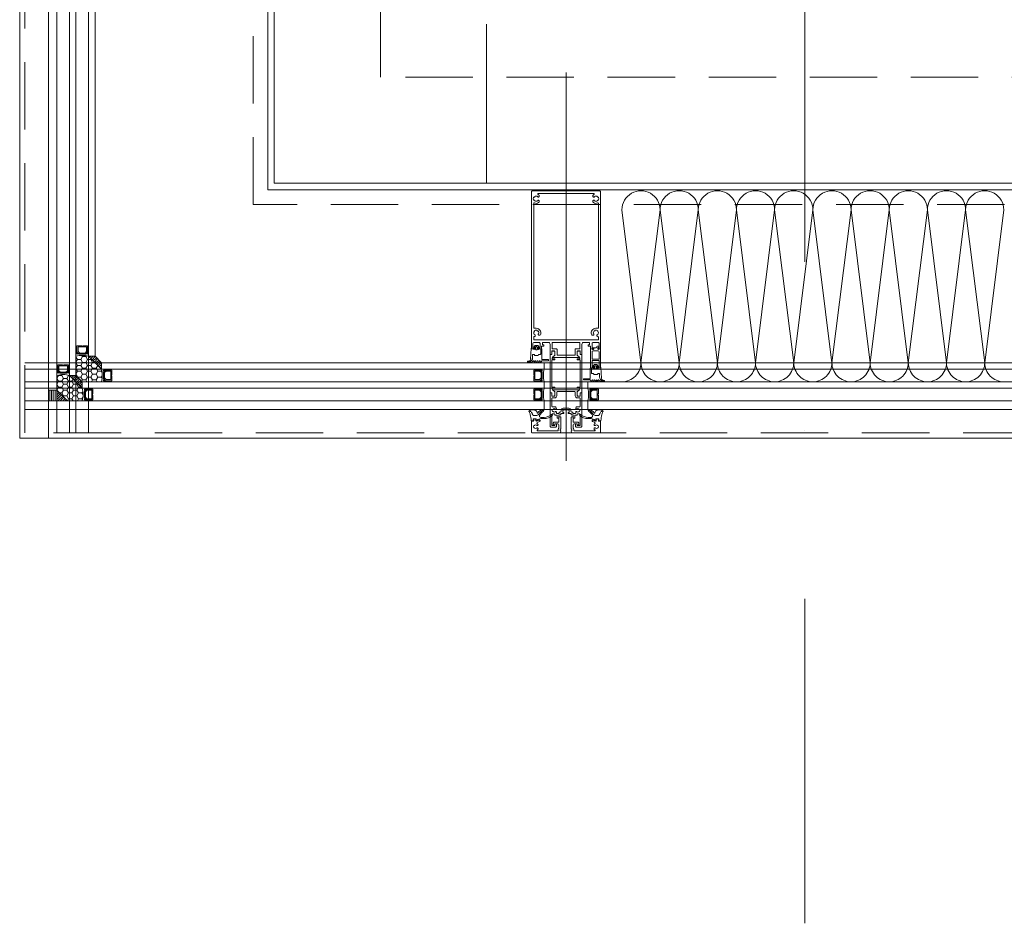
# Model space of a CAD drawing. Header units: millimetres. Extents: x 213386 to 506888, y 183055 to 450952.
# Tile 1 of 256: x 373037 to 373965, y 283835 to 284686. Entities that reach past the tile are written whole.
import ezdxf

# ---------------------------------------------------------------- set-up
doc = ezdxf.new("R2010")
doc.units = ezdxf.units.MM
for name, pattern in [('CK_Čerchovaná 50', [6, 3, -1.5, 0, -1.5]), ('ČERCHOVANÁ', [25.4, 12.7, -6.35, 0, -6.35]), ('ČÁRKOVANÁ', [19.05, 12.7, -6.35])]:
    doc.linetypes.add(name, pattern=pattern)
for name, color, linetype, lineweight in [('FASÁDA DETAILNÍ', 255, 'Continuous', 0), ('OSY', 255, 'Continuous', 0), ('TENKA', 255, 'Continuous', 0)]:
    doc.layers.add(name, color=color, linetype=linetype, lineweight=lineweight)
pattern_1 = [(225, (415453.0111, 232372.1125), (1.122532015, -1.122532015), [])]

# ---------------------------------------------------------------- blocks, each defined once
blk = doc.blocks.new('*U4002')
for points in [[(0, 0, 0.414243), (0.1, 0.1), (0, 0.9, -1.0001), (0.2, 0.9), (0.1, 0.1, 0.414228), (0.2, 0, 0.414228)], [(0.2, 0, 0.414243), (0.3, 0.1), (0.2, 0.9, -1.0001), (0.4, 0.9), (0.3, 0.1, 0.414228), (0.4, 0, 0.414228)], [(0.4, 0, 0.414243), (0.5, 0.1), (0.4, 0.9, -1.0001), (0.6, 0.9), (0.5, 0.1, 0.414228), (0.6, 0, 0.414228)], [(0.6, 0, 0.414243), (0.7, 0.1), (0.6, 0.9, -1.0001), (0.8, 0.9), (0.7, 0.1, 0.414228), (0.8, 0, 0.414228)], [(0.8, 0, 0.414243), (0.9, 0.1), (0.8, 0.9, -1.0001), (1, 0.9), (0.9, 0.1, 0.414228), (1, 0, 0.414228)], [(1, 0, 0.414243), (1.1, 0.1), (1, 0.9, -1.0001), (1.2, 0.9), (1.1, 0.1, 0.414228), (1.2, 0, 0.414228)], [(1.2, 0, 0.414243), (1.3, 0.1), (1.2, 0.9, -1.0001), (1.4, 0.9), (1.3, 0.1, 0.414228), (1.4, 0, 0.414228)], [(1.4, 0, 0.414243), (1.5, 0.1), (1.4, 0.9, -1.0001), (1.6, 0.9), (1.5, 0.1, 0.414228), (1.6, 0, 0.414228)], [(1.6, 0, 0.414243), (1.7, 0.1), (1.6, 0.9, -1.0001), (1.8, 0.9), (1.7, 0.1, 0.414228), (1.8, 0, 0.414228)], [(1.8, 0, 0.414243), (1.9, 0.1), (1.8001, 0.9, -1.0001), (2, 0.9), (1.9001, 0.1, 0.414228), (2, 0, 0.414228)]]:
    blk.add_lwpolyline(points, format="xyb")
blk = doc.blocks.new('nesystémový nástavec 18')
for p, q in [((-17.5, 9.3), (-15.36, 9.3)), ((-15.36, 9.3), (0, 9.3)), ((0, 9.3), (0, 7.8)), ((-18, 6.8), (-18, 8.8)), ((-18, 0.5), (-18, 1.8)), ((-17, 6.3), (-17.5, 6.3)), ((-17.5, 2.3), (-17, 2.3)), ((-1.8, 0), (-17.5, 0)), ((-11, 8), (-17, 8)), ((-17, 8), (-17, 6.3)), ((-17, 2.3), (-17, 1.3)), ((-17, 1.3), (-11, 1.3)), ((-11, 1.3), (-11, 8)), ((-2.8, 8), (-9.7, 8)), ((-9.7, 1.3), (-9.7, 8)), ((-9.7, 1.3), (-2.8, 1.3)), ((-1.8, 2.3), (-1.8, 7)), ((0, 0), (-1.8, 0)), ((-0.5, 7.3), (-0.5, 6.8)), ((-0.4, 2.23), (-0.5, 2.04)), ((-0.5, 2.04), (-0.5, 2)), ((0, 6.3), (0.55, 6.3)), ((1.2, 2.44), (0, 2.44)), ((0, 1.5), (0, 0)), ((0.55, 6.3), (0.95, 5.9)), ((0.95, 5.9), (0.95, 4.8)), ((0.95, 4.8), (0.95, 4.14)), ((0.95, 4.14), (1.2, 4.14)), ((1.2, 1.85), (1.2, 2.44)), ((1.4, 3.94), (1.4, 3.84)), ((1.6, 3.64), (1.6, 3.64)), ((1.8, 1.37), (1.7, 1.35)), ((2.25, 1.63), (1.8, 1.37)), ((2.4, 2.84), (2.4, 1.89))]:
    blk.add_line(p, q)
for centre, radius, start, end in [((-17.5, 8.8), 0.5, 90, 180), ((-15.36, 9.8), 0.5, 270, 270.08399), ((-17.5, 6.8), 0.5, 180.0012, 269.9988), ((-17.5, 1.8), 0.5, 89.99896, 180.00017), ((-17.5, 0.5), 0.5, 180, 270.00001), ((-2.8, 7), 1, 0, 90), ((-2.8, 2.3), 1, 270, 0), ((0, 7.3), 0.5, 89.99553, 180.00709), ((0, 6.8), 0.5, 179.9949, 270.00597), ((0, 2), 0.5, 179.97164, 270.03273), ((0, 1.94), 0.5, 89.99745, 144.0007), ((0.75, 4.8), 0.2, 359.96561, 0.03439), ((1.2, 3.94), 0.2, 359.97072, 90.02491), ((1.7, 1.85), 0.5, 179.99915, 269.99998), ((1.6, 3.84), 0.2, 179.97371, 270.03503), ((1.6, 2.84), 0.8, 0.00648, 89.99188), ((2.1, 1.89), 0.3, 299.98153, 0.0183)]:
    blk.add_arc(centre, radius, start, end)
blk = doc.blocks.new('433270')
blk.add_lwpolyline([(1, 0, 0.414364), (0, -1), (0, -1.4, 0.255924), (0.23, -1.83, -0.547723), (0.23, -3.17, 0.255924), (0, -3.6), (0, -14.6, 0.414214), (0.3, -14.9), (1.2, -14.9, 0.414214), (1.7, -14.4), (1.7, -10.3, -0.414214), (2, -10), (6, -10, 0.414248), (7, -9), (7, -7.7, 0.414179), (6.5, -7.2), (5.7, -7.2, 0.414232), (5.4, -7.5), (5.4, -8.2, -0.414198), (5.1, -8.5), (2.8, -8.5, -0.414204), (1.8, -7.5), (1.8, -4.49, -0.147432), (1.97, -3.94, 0.147461), (2.4, -2.5), (2.4, -2.3, -0.414214), (2.9, -1.8), (21.87, -1.8, -0.668178), (22.22, -2.65), (22.16, -2.72, 1), (21.59, -3.29), (21.52, -3.35, 0.198912), (21.38, -3.71), (21.38, -4.05, 0.414214), (22.08, -4.75), (22.38, -4.75, 0.576988), (22.64, -4.3, -0.311246), (24.56, -4.3, 0.576988), (24.82, -4.75), (25.3, -4.75, -0.260065), (25.3, -6.65), (24.82, -6.65, 0.576988), (24.56, -7.1, -0.311246), (22.64, -7.1, 0.576988), (22.38, -6.65), (22.08, -6.65, 0.414214), (21.38, -7.35), (21.38, -7.61, 0.267949), (21.63, -8.04), (21.89, -8.2, -0.637047), (21.73, -10), (19.83, -10.7, 0.315299), (19.5, -11.17), (19.5, -11.49, 0.520567), (20.17, -11.96), (22.83, -10.99, -0.520567), (23.5, -11.46), (23.5, -12.5, 0.414062), (24, -13), (25, -13, 0.414186), (25.5, -12.5), (25.5, -11.5, -0.414182), (26, -11), (27, -11, 0.414214), (27.5, -10.5), (27.5, -0.5, 0.414214), (27, 0), (1, 0)], format="xyb", close=True)
blk = doc.blocks.new('284325')
for points in [[(0.84, -5.23, -0.560316), (0.94, -4.73), (1.94, -4.36, 0.3153), (2.14, -4.08), (2.14, -1.89, 0.451558), (1.8, -1.59), (0.9, -1.7, -0.399586), (0.57, -1.46), (0.3, -0.07, -0.415977), (0.53, 0.29, 0.024107), (6.15, 1.24, 0.076636), (8.99, 2.34, -0.577615), (10.79, 1.3), (10.02, 1.37, 0.283171), (9.08, 0.9, -0.168429), (7.07, -0.74), (5.9, -1.16, 0.315302), (5.24, -2.1), (5.24, -4.21, 0.269719), (6.76, -6.82, -0.194797), (10.18, -11.53, -0.342663), (9.17, -11.17, 0.119207), (5.43, -7.59, 0.578571), (3.63, -8.62), (3.63, -11.77, 0.176415), (6.16, -18.72, -1), (5.24, -19.49, -0.176415), (2.43, -11.77), (2.43, -8.89, 0.208286), (0.84, -5.23)], [(8.95, -6.65), (10.32, -8.78, -0.134555), (10.79, -10.63, -0.339795), (10.19, -11.53, 0.194788), (6.76, -6.81, -0.269736), (5.25, -4.21), (5.25, -2.1, -0.315302), (5.9, -1.17), (7.07, -0.74, 0.168429), (9.09, 0.89, -0.283167), (10.01, 1.36), (10.79, 1.29), (10.79, -0.74, -0.070852), (10.71, -1.3), (9.95, -3.93, -0.241839), (9.08, -4.83), (7.93, -5.22, 0.836024), (8.08, -6.19), (8.11, -6.19, -0.255349), (8.95, -6.65)]]:
    blk.add_lwpolyline(points, format="xyb", close=True)
blk = doc.blocks.new('284336')
for points in [[(-0.7, -9.6), (-10, -9.6, 0.414511), (-10.51, -10.11), (-10.51, -15.51, -1), (-11.69, -15.51), (-11.69, -9.6), (-12.69, -8.95, -0.668884), (-12.6, -8.23), (-11.99, -8.01, 0.766384), (-11.99, -7.21), (-12.6, -6.99, -0.76831), (-12.6, -6.23), (-11.99, -6.01, 0.766384), (-11.99, -5.21), (-12.6, -4.99, -0.76831), (-12.6, -4.23), (-11.99, -4.01, 0.766384), (-11.99, -3.21), (-12.6, -2.99, -0.877523), (-12.5, -2.22), (-12.1, -2.22, 0.698129), (-11.83, -1.5, -0.220231), (-12.89, 0.78), (-12.89, 3.45, -0.157143), (-12.82, 3.68), (-12.69, 3.42, -0.067482), (-12.48, 2.53, 0.393136), (-8.66, -1.02), (-6.1, -1.02, -0.414214), (-5.61, -1.51), (-5.61, -2.22, -0.267949), (-5.85, -2.65), (-6.35, -2.93, 0.267949), (-6.61, -3.38), (-6.61, -5.84, 0.267949), (-6.35, -6.29), (-5.85, -6.57, -0.267949), (-5.61, -7), (-5.61, -8.11, 0.414215), (-5.1, -8.62), (-0.41, -8.62), (-0.41, -9.31, -0.414212), (-0.7, -9.6)], [(-0.41, 0), (-0.41, -2, 0.990243), (-0.4, -3.02), (0.9, -3.02, 0.414214), (1.21, -2.71), (1.21, -2.61, -0.668123), (1.71, -2.4), (2.75, -3.45, -0.199004), (2.89, -3.79), (2.89, -5.43, -0.199038), (2.75, -5.77), (1.71, -6.82, -0.668191), (1.21, -6.61), (1.21, -6.51, 0.414214), (0.9, -6.2), (-0.4, -6.2, 0.990269), (-0.41, -7.22), (-0.41, -8.6), (-5.1, -8.6, -0.414215), (-5.59, -8.11), (-5.59, -7, 0.267949), (-5.84, -6.56), (-6.34, -6.27, -0.267949), (-6.59, -5.84), (-6.59, -3.38, -0.267949), (-6.34, -2.95), (-5.84, -2.66, 0.267949), (-5.59, -2.22), (-5.59, -1.51, 0.414214), (-6.1, -1), (-8.66, -1, -0.393156), (-12.46, 2.53, 0.067572), (-12.67, 3.43), (-12.8, 3.7, -0.637545), (-12.12, 3.53), (-11.92, 2.53, 0.344315), (-10.06, 0.91), (0, 0.38, -0.406913), (0.39, 0), (-0.41, 0)], [(1.7, -4.31, 0.414235), (1.2, -3.81), (-0.7, -3.81, 0.414214), (-1.2, -4.31), (-1.2, -4.91, 0.414214), (-0.7, -5.41), (1.2, -5.41, 0.414235), (1.7, -4.91), (1.7, -4.31)]]:
    blk.add_lwpolyline(points, format="xyb", close=True)

msp = doc.modelspace()

# ---------------------------------------------------------------- hatches: boundary and pattern name
at = {"layer": 'FASÁDA DETAILNÍ'}
h = msp.add_hatch(dxfattribs=at)
h.set_pattern_fill('HONEY', color=256, angle=180)
h.set_pattern_definition([(180, (415471.0118, 232354.1125), (-4.7625, -2.74963), [3.175, -6.35]), (300, (415471.0118, 232354.1125), (4.76249943, -2.74963099), [3.175, -6.35]), (240, (415471.0118, 232354.1125), (-5.7e-07, -5.49926099), [-6.35, 3.175])])
edge = h.paths.add_edge_path()
edge.add_line((373095.64, 284345.15), (373089.64, 284351.15))
edge.add_line((373089.64, 284351.15), (373089.64, 284351.15))
edge.add_line((373089.64, 284351.15), (373089.64, 284369.15))
edge.add_arc((373095.64, 284347.26), 22.7, 74.67272, 105.32718, ccw=False)
edge.add_line((373101.64, 284369.15), (373113.64, 284357.15))
edge.add_arc((373091.75, 284351.15), 22.7, -15.32722, 15.32722, ccw=False)
edge.add_line((373113.64, 284345.15), (373095.64, 284345.15))
h = msp.add_hatch(dxfattribs=at)
h.set_pattern_fill('ANSI31', color=256, scale=0.5, angle=180)
h.set_pattern_definition([(225, (415471.0118, 232354.1125), (1.122532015, -1.122532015), [])])
h.paths.add_polyline_path([(373101.64, 284369.15), (373107.64, 284369.15), (373113.64, 284363.15), (373113.64, 284357.15)])
h = msp.add_hatch(dxfattribs=at)
h.set_pattern_fill('HONEY', color=256, angle=180)
h.set_pattern_definition([(180, (415453.011, 232372.1125), (-4.7625, -2.74963), [3.175, -6.35]), (300, (415453.011, 232372.1125), (4.76249943, -2.74963099), [3.175, -6.35]), (240, (415453.011, 232372.1125), (-5.7e-07, -5.49926099), [-6.35, 3.175])])
edge = h.paths.add_edge_path()
edge.add_line((373081.64, 284327.15), (373071.64, 284337.15))
edge.add_line((373071.64, 284337.15), (373071.64, 284337.15))
edge.add_line((373071.64, 284337.15), (373071.64, 284351.15))
edge.add_arc((373077.64, 284329.26), 22.7, 74.67272, 105.32718, ccw=False)
edge.add_line((373083.64, 284351.15), (373095.64, 284339.15))
edge.add_arc((373073.75, 284333.15), 22.7, -15.32722, 15.32722, ccw=False)
edge.add_line((373095.64, 284327.15), (373081.64, 284327.15))
h = msp.add_hatch(dxfattribs=at)
h.set_pattern_fill('ANSI31', color=256, scale=0.5, angle=180)
h.set_pattern_definition(pattern_1)
h.paths.add_polyline_path([(373083.64, 284351.15), (373089.64, 284351.15), (373095.64, 284345.15), (373095.64, 284339.15)])
h = msp.add_hatch(dxfattribs=at)
h.set_pattern_fill('ANSI31', color=256, scale=0.5, angle=225)
h.set_pattern_definition([(270, (415453.0111, 232372.1125), (1.5875, -5e-16), [])])
h.paths.add_polyline_path([(373063.64, 284337.15), (373071.64, 284337.15), (373071.64, 284327.15), (373063.64, 284327.15)])
h = msp.add_hatch(dxfattribs=at)
h.set_pattern_fill('ANSI31', color=256, scale=0.5, angle=180)
h.set_pattern_definition(pattern_1)
h.paths.add_polyline_path([(373071.64, 284337.15), (373071.64, 284337.15), (373081.64, 284327.15), (373071.64, 284327.15)])

# ---------------------------------------------------------------- linework, layer by layer
for p, q in [((373063.64, 284292.15), (373063.64, 307967.15)), ((373071.64, 287250.37), (373071.64, 284297.15)), ((373083.64, 284297.15), (373083.64, 287250.37)), ((373089.64, 287250.37), (373089.64, 284297.15)), ((373101.64, 284297.15), (373101.64, 287250.37)), ((373063.64, 286286.65), (373063.64, 284327.15)), ((373071.64, 284327.15), (373071.64, 286286.65)), ((373083.64, 286286.65), (373083.64, 284351.15)), ((373089.64, 284351.15), (373089.64, 286286.65)), ((373101.64, 286286.65), (373101.64, 284369.15)), ((373107.64, 284369.15), (373107.64, 286286.65)), ((373551.64, 284636.42), (373551.64, 284270.59)), ((373107.64, 284369.15), (373101.64, 284369.15)), ((373113.64, 284357.15), (373101.64, 284369.15)), ((373113.64, 284363.15), (373107.64, 284369.15)), ((387044.81, 284363.15), (373041.64, 284363.15)), ((393344.81, 284363.15), (373041.64, 284363.15)), ((373113.64, 284363.15), (373531.14, 284363.15)), ((373113.64, 284363.15), (373113.64, 284357.15)), ((373531.14, 284357.15), (373531.14, 284363.15)), ((373041.64, 284357.15), (387044.81, 284357.15)), ((373041.64, 284357.15), (393344.81, 284357.15)), ((373071.64, 284351.15), (373071.64, 284327.15)), ((373089.64, 284351.15), (373083.64, 284351.15)), ((373095.64, 284339.15), (373083.64, 284351.15)), ((373095.64, 284345.15), (373089.64, 284351.15)), ((373531.14, 284357.15), (373113.64, 284357.15)), ((387044.81, 284345.15), (373041.64, 284345.15)), ((393344.81, 284345.15), (373041.64, 284345.15)), ((373531.14, 284345.15), (373095.64, 284345.15)), ((373095.64, 284345.15), (373095.64, 284339.15)), ((373531.14, 284339.15), (373531.14, 284345.15)), ((373981.14, 284345.15), (373572.14, 284345.15)), ((373572.14, 284345.15), (373572.14, 284339.15)), ((373041.64, 284339.15), (387044.81, 284339.15)), ((373041.64, 284339.15), (393344.81, 284339.15)), ((373071.64, 284337.15), (373063.64, 284337.15)), ((373063.64, 284327.15), (373063.64, 284337.15)), ((373081.64, 284327.15), (373071.64, 284337.15)), ((373095.64, 284339.15), (373531.14, 284339.15)), ((373572.14, 284339.15), (373981.14, 284339.15)), ((387044.81, 284327.15), (373041.64, 284327.15)), ((393344.81, 284327.15), (373041.64, 284327.15)), ((373531.14, 284327.15), (373063.64, 284327.15)), ((373063.64, 284327.15), (373063.64, 284319.15)), ((373531.14, 284319.15), (373531.14, 284327.15)), ((373981.14, 284327.15), (373572.14, 284327.15)), ((373572.14, 284327.15), (373572.14, 284319.15)), ((373041.64, 284319.15), (399616.64, 284319.15)), ((373063.64, 284319.15), (373531.14, 284319.15)), ((373572.14, 284319.15), (373981.14, 284319.15))]:
    msp.add_line(p, q, dxfattribs=at)
for points in [[(399616.64, 284292.15), (373036.64, 284292.15), (373036.64, 307972.15), (399616.64, 307972.15)], [(399376.64, 284532.15), (373276.64, 284532.15), (373276.64, 307732.15), (399376.64, 307732.15)], [(373100.64, 284379.15), (373100.64, 284373.15), (373098.64, 284371.15), (373092.64, 284371.15), (373090.64, 284373.15), (373090.64, 284379.15), (373095.14, 284379.15), (373095.14, 284378.65), (373096.14, 284378.65), (373096.14, 284379.15)], [(373091.64, 284378.15), (373099.64, 284378.15), (373099.64, 284373.57), (373098.22, 284372.15), (373093.19, 284372.15), (373091.64, 284373.57)], [(373082.64, 284361.15), (373082.64, 284355.15), (373080.64, 284353.15), (373074.64, 284353.15), (373072.64, 284355.15), (373072.64, 284361.15), (373077.14, 284361.15), (373077.14, 284360.65), (373078.14, 284360.65), (373078.14, 284361.15)], [(373073.64, 284360.15), (373081.64, 284360.15), (373081.64, 284355.57), (373080.22, 284354.15), (373075.19, 284354.15), (373073.64, 284355.57)], [(373123.64, 284356.15), (373117.64, 284356.15), (373115.64, 284354.15), (373115.64, 284348.15), (373117.64, 284346.15), (373123.64, 284346.15), (373123.64, 284350.65), (373123.14, 284350.65), (373123.14, 284351.65), (373123.64, 284351.65)], [(373122.64, 284347.15), (373122.64, 284355.15), (373118.05, 284355.15), (373116.64, 284353.74), (373116.64, 284348.71), (373118.05, 284347.15)], [(373521.14, 284356.15), (373527.14, 284356.15), (373529.14, 284354.15), (373529.14, 284348.15), (373527.14, 284346.15), (373521.14, 284346.15), (373521.14, 284350.65), (373521.64, 284350.65), (373521.64, 284351.65), (373521.14, 284351.65)], [(373522.14, 284347.15), (373522.14, 284355.15), (373526.72, 284355.15), (373528.14, 284353.74), (373528.14, 284348.71), (373526.72, 284347.15)], [(373105.64, 284338.15), (373099.64, 284338.15), (373097.64, 284336.15), (373097.64, 284330.15), (373099.64, 284328.15), (373105.64, 284328.15), (373105.64, 284332.65), (373105.14, 284332.65), (373105.14, 284333.65), (373105.64, 284333.65)], [(373104.64, 284329.15), (373104.64, 284337.15), (373100.05, 284337.15), (373098.64, 284335.74), (373098.64, 284330.71), (373100.05, 284329.15)], [(373521.14, 284338.15), (373527.14, 284338.15), (373529.14, 284336.15), (373529.14, 284330.15), (373527.14, 284328.15), (373521.14, 284328.15), (373521.14, 284332.65), (373521.64, 284332.65), (373521.64, 284333.65), (373521.14, 284333.65)], [(373522.14, 284329.15), (373522.14, 284337.15), (373526.72, 284337.15), (373528.14, 284335.74), (373528.14, 284330.71), (373526.72, 284329.15)], [(373582.14, 284338.15), (373576.14, 284338.15), (373574.14, 284336.15), (373574.14, 284330.15), (373576.14, 284328.15), (373582.14, 284328.15), (373582.14, 284332.65), (373581.64, 284332.65), (373581.64, 284333.65), (373582.14, 284333.65)], [(373581.14, 284329.15), (373581.14, 284337.15), (373576.55, 284337.15), (373575.14, 284335.74), (373575.14, 284330.71), (373576.55, 284329.15)]]:
    msp.add_lwpolyline(points, close=True, dxfattribs=at)
at = {"layer": 'FASÁDA DETAILNÍ', "linetype": 'ČÁRKOVANÁ', "ltscale": 5}
msp.add_lwpolyline([(399611.64, 284297.15), (373041.64, 284297.15), (373041.64, 307967.15), (399611.64, 307967.15)], close=True, dxfattribs=at)
at = {"layer": 'FASÁDA DETAILNÍ', "color": 7, "linetype": 'ČÁRKOVANÁ', "ltscale": 5}
for points in [[(399396.64, 284512.15), (373256.64, 284512.15), (373256.64, 307752.15), (399396.64, 307752.15)], [(399276.64, 284632.15), (373376.64, 284632.15), (373376.64, 307632.15), (399276.64, 307632.15)]]:
    msp.add_lwpolyline(points, close=True, dxfattribs=at)
at = {"layer": 'FASÁDA DETAILNÍ'}
msp.add_lwpolyline([(374090.14, 284526.15), (373270.64, 284526.15), (373270.64, 286275.65)], dxfattribs=at)
for points in [[(373584.14, 284524.15), (373584.14, 284376.65, -0.414214), (373583.64, 284376.15), (373582.34, 284376.15, -0.41422), (373581.84, 284376.65), (373581.84, 284377.15), (373582.84, 284377.15), (373582.84, 284381.15, 0.414214), (373581.84, 284382.15), (373578.79, 284382.15), (373577.14, 284382.15, 0.414214), (373576.14, 284381.15), (373576.14, 284377.65, 0.414214), (373576.64, 284377.15), (373577.84, 284377.15), (373577.84, 284376.65, -0.414201), (373577.34, 284376.15), (373575.34, 284376.15, -0.414214), (373574.84, 284376.65), (373574.84, 284378.25, 0.414214), (373574.34, 284378.75), (373572.54, 284378.75), (373572.54, 284380.05), (373573.74, 284380.05), (373573.74, 284381.65, 0.414214), (373573.24, 284382.15), (373568.14, 284382.15, 0.414214), (373566.64, 284380.65), (373566.64, 284374.16, 0.338179), (373566.44, 284373.88), (373566.44, 284373.43, 0.338181), (373566.64, 284373.15), (373566.64, 284371.27, -0.414214), (373566.34, 284370.97), (373565.36, 284370.97, -0.414214), (373565.06, 284371.27), (373565.06, 284373.95, 0.414214), (373564.86, 284374.15), (373562.64, 284374.15, 0.414214), (373562.14, 284373.65), (373562.14, 284369.8), (373563.99, 284368.73, -0.267949), (373564.14, 284368.47), (373564.14, 284368.45, -0.414214), (373563.84, 284368.15), (373539.44, 284368.15, -0.414214), (373539.14, 284368.45), (373539.14, 284368.47, -0.267949), (373539.29, 284368.73), (373541.14, 284369.8), (373541.14, 284373.65, 0.414214), (373540.64, 284374.15), (373538.42, 284374.15, 0.414214), (373538.22, 284373.95), (373538.22, 284371.27, -0.414214), (373537.92, 284370.97), (373536.94, 284370.97, -0.414214), (373536.64, 284371.27), (373536.64, 284373.15, 0.338181), (373536.84, 284373.43), (373536.84, 284373.88, 0.338179), (373536.64, 284374.16), (373536.64, 284380.65, 0.414214), (373535.14, 284382.15), (373530.04, 284382.15, 0.414214), (373529.54, 284381.65), (373529.54, 284380.05), (373530.74, 284380.05), (373530.74, 284378.75), (373528.94, 284378.75, 0.414214), (373528.44, 284378.25), (373528.44, 284376.65, -0.414214), (373527.94, 284376.15), (373525.94, 284376.15, -0.414201), (373525.44, 284376.65), (373525.44, 284377.15), (373526.64, 284377.15, 0.414214), (373527.14, 284377.65), (373527.14, 284381.15, 0.414224), (373526.14, 284382.15), (373521.44, 284382.15, 0.414203), (373520.44, 284381.15), (373520.44, 284377.15), (373521.44, 284377.15), (373521.44, 284376.65, -0.41422), (373520.94, 284376.15), (373519.64, 284376.15, -0.414214), (373519.14, 284376.65), (373519.14, 284524.15, -0.414214), (373520.14, 284525.15), (373583.14, 284525.15, -0.414214), (373584.14, 284524.15)], [(373577.43, 284513.93, -0.258777), (373576.96, 284514.78), (373576.96, 284515.26, -0.414214), (373577.96, 284516.26), (373578.06, 284516.26, -0.64518), (373578.29, 284515.77, 0.341732), (373581.23, 284515.77, -0.64518), (373581.45, 284516.26), (373581.82, 284516.26, 0.298217), (373582.28, 284516.56, 0.208712), (373582.28, 284518.76, 0.298217), (373581.82, 284519.06), (373581.45, 284519.06, -0.64518), (373581.23, 284519.56, 0.341732), (373578.29, 284519.56, -0.64518), (373578.06, 284519.06), (373577.96, 284519.06, -0.414214), (373576.96, 284520.06), (373576.96, 284520.55, -0.258777), (373577.43, 284521.4, -0.037775), (373578.01, 284521.7, 0.814764), (373577.82, 284522.66), (373525.46, 284522.66, 0.814764), (373525.26, 284521.7, -0.037775), (373525.85, 284521.4, -0.258777), (373526.32, 284520.55), (373526.32, 284520.06, -0.414214), (373525.32, 284519.06), (373525.21, 284519.06, -0.64518), (373524.99, 284519.56, 0.341732), (373522.05, 284519.56, -0.64518), (373521.83, 284519.06), (373521.46, 284519.06, 0.298217), (373521, 284518.76, 0.208712), (373521, 284516.56, 0.298217), (373521.46, 284516.26), (373521.83, 284516.26, -0.64518), (373522.05, 284515.77, 0.341732), (373524.99, 284515.77, -0.64518), (373525.21, 284516.26), (373525.32, 284516.26, -0.414214), (373526.32, 284515.26), (373526.32, 284514.78, -0.258777), (373525.85, 284513.93, -0.242628), (373521.83, 284513.6, 0.534995), (373521.14, 284513.14), (373521.14, 284396.06, 0.414214), (373521.64, 284395.56), (373523.56, 284395.56, -0.503854), (373527.76, 284389.87, -0.258777), (373527.07, 284389.2), (373526.6, 284389.07, -0.414214), (373525.37, 284389.78), (373525.35, 284389.88, -0.64518), (373525.77, 284390.23, 0.341732), (373525.01, 284393.07, -0.64518), (373524.47, 284393.15), (373524.37, 284393.51, 0.298217), (373523.97, 284393.87, 0.208712), (373521.84, 284393.3, 0.298217), (373521.67, 284392.78), (373521.77, 284392.43, -0.64518), (373521.34, 284392.08, 0.341732), (373522.1, 284389.25, -0.64518), (373522.64, 284389.16), (373522.67, 284389.05, -0.472379), (373521.77, 284387.8), (373521.64, 284387.8, 0.414214), (373521.14, 284387.31), (373521.14, 284385.15, 0.414214), (373521.64, 284384.65), (373581.64, 284384.65, 0.414214), (373582.14, 284385.15), (373582.14, 284387.31, 0.38517), (373581.7, 284387.8), (373581.63, 284387.8, -0.503642), (373580.64, 284389.05), (373580.67, 284389.16, -0.64518), (373581.21, 284389.25, 0.341732), (373581.97, 284392.08, -0.64518), (373581.55, 284392.43), (373581.64, 284392.78, 0.298217), (373581.47, 284393.3, 0.208712), (373579.35, 284393.87, 0.298217), (373578.94, 284393.51), (373578.84, 284393.15, -0.64518), (373578.3, 284393.07, 0.341732), (373577.54, 284390.23, -0.64518), (373577.97, 284389.88), (373577.94, 284389.78, -0.414214), (373576.71, 284389.07), (373576.25, 284389.2, -0.258874), (373575.55, 284389.87, -0.503608), (373579.75, 284395.55), (373581.64, 284395.55, 0.41409), (373582.14, 284396.05), (373582.14, 284513.14, 0.534977), (373581.45, 284513.6, -0.242613), (373577.43, 284513.93)], [(373560.14, 284375.65, -0.414214), (373560.64, 284376.15), (373564.14, 284376.15, 0.414214), (373564.64, 284376.65), (373564.64, 284381.65, 0.414214), (373564.14, 284382.15), (373539.14, 284382.15, 0.414214), (373538.64, 284381.65), (373538.64, 284376.65, 0.414214), (373539.14, 284376.15), (373542.64, 284376.15, -0.414214), (373543.14, 284375.65), (373543.14, 284370.61, 0.414214), (373543.64, 284370.11), (373559.64, 284370.11, 0.414214), (373560.14, 284370.61), (373560.14, 284375.65)], [(373540.76, 284365.83), (373538.56, 284365.83, 0.414213), (373538.26, 284365.53), (373538.26, 284340.33, 0.414213), (373538.56, 284340.03), (373540.76, 284340.03, -1), (373540.76, 284339.23), (373538.95, 284339.23, 0.414214), (373538.65, 284338.93), (373538.65, 284338.03, 0.26795), (373539.15, 284337.17), (373540.11, 284336.61, -0.267949), (373541.11, 284334.88), (373541.11, 284332.48, -0.414214), (373540.31, 284331.68), (373538.74, 284331.68, -0.414214), (373538.27, 284332.15), (373538.27, 284334.55, 0.414214), (373537.94, 284334.88), (373536.96, 284334.88, -0.414214), (373536.66, 284335.18), (373536.66, 284370.64, -0.414214), (373536.96, 284370.94), (373537.94, 284370.94, 0.414214), (373538.27, 284371.27), (373538.27, 284373.67, -0.414214), (373538.74, 284374.14), (373540.31, 284374.14, -0.414214), (373541.11, 284373.34), (373541.11, 284370.95, -0.267949), (373540.11, 284369.21), (373539.15, 284368.66, 0.274486), (373538.65, 284367.82), (373538.65, 284366.93, 0.414214), (373538.95, 284366.63), (373540.76, 284366.63, -1), (373540.76, 284365.83)], [(373565.02, 284365.53), (373565.02, 284340.33, -0.414213), (373564.72, 284340.03), (373562.52, 284340.03, 1), (373562.52, 284339.23), (373564.33, 284339.23, -0.414214), (373564.63, 284338.93), (373564.63, 284338.03, -0.26795), (373564.13, 284337.17), (373563.17, 284336.61, 0.267949), (373562.17, 284334.88), (373562.17, 284332.48, 0.414214), (373562.97, 284331.68), (373564.54, 284331.68, 0.414214), (373565.01, 284332.15), (373565.01, 284334.55, -0.414214), (373565.34, 284334.88), (373566.32, 284334.88, 0.414214), (373566.62, 284335.18), (373566.62, 284370.64, 0.414214), (373566.32, 284370.94), (373565.34, 284370.94, -0.414214), (373565.01, 284371.27), (373565.01, 284373.67, 0.414214), (373564.54, 284374.14), (373562.97, 284374.14, 0.414214), (373562.17, 284373.34), (373562.17, 284370.95, 0.267949), (373563.17, 284369.21), (373564.13, 284368.66, -0.274486), (373564.63, 284367.82), (373564.63, 284366.93, -0.414214), (373564.33, 284366.63), (373562.52, 284366.63, 1), (373562.52, 284365.83), (373564.72, 284365.83, -0.414213), (373565.02, 284365.53)], [(373566.64, 284303.35, -0.414214), (373565.64, 284302.35), (373561.54, 284302.35, -0.414214), (373560.54, 284303.35), (373560.54, 284305.15, -0.414214), (373561.04, 284305.65), (373561.54, 284305.65, -0.414214), (373562.04, 284305.15), (373562.04, 284304.35, 0.414219), (373562.54, 284303.85), (373564.44, 284303.85, 0.414206), (373564.94, 284304.35), (373564.94, 284314.35, 0.414214), (373564.44, 284314.85), (373562.74, 284314.85, 0.414214), (373562.24, 284314.35), (373562.24, 284314.15, -0.414214), (373561.74, 284313.65), (373560.44, 284313.65, 0.414214), (373559.94, 284313.15), (373559.94, 284311.25, -0.414214), (373559.44, 284310.75), (373558.44, 284310.75), (373558.44, 284313.75, 0.414214), (373558.14, 284314.05), (373556.94, 284314.05, -0.413971), (373556.64, 284314.35), (373556.64, 284314.65, 0.414214), (373556.14, 284315.15), (373554.14, 284315.15, -0.414214), (373553.64, 284315.65), (373553.64, 284316.15), (373554.64, 284316.15), (373554.64, 284317.65, 0.414277), (373553.64, 284318.65), (373549.64, 284318.65, 0.414277), (373548.64, 284317.65), (373548.64, 284316.15), (373549.64, 284316.15), (373549.64, 284315.65, -0.414214), (373549.14, 284315.15), (373547.14, 284315.15, 0.414214), (373546.64, 284314.65), (373546.64, 284314.35, -0.413971), (373546.34, 284314.05), (373545.14, 284314.05, 0.414214), (373544.84, 284313.75), (373544.84, 284310.75), (373543.84, 284310.75, -0.414214), (373543.34, 284311.25), (373543.34, 284313.15, 0.414214), (373542.84, 284313.65), (373541.54, 284313.65, -0.414214), (373541.04, 284314.15), (373541.04, 284314.35, 0.414214), (373540.54, 284314.85), (373538.84, 284314.85, 0.414214), (373538.34, 284314.35), (373538.34, 284304.35, 0.414206), (373538.84, 284303.85), (373540.74, 284303.85, 0.414219), (373541.24, 284304.35), (373541.24, 284305.15, -0.414214), (373541.74, 284305.65), (373542.24, 284305.65, -0.414214), (373542.74, 284305.15), (373542.74, 284303.35, -0.414214), (373541.74, 284302.35), (373537.64, 284302.35, -0.414214), (373536.64, 284303.35), (373536.64, 284331.65, 0.338212), (373536.84, 284331.93), (373536.84, 284332.38, 0.338181), (373536.64, 284332.65), (373536.64, 284334.53, -0.414214), (373536.94, 284334.83), (373537.92, 284334.83, -0.414214), (373538.22, 284334.53), (373538.22, 284331.85, 0.414214), (373538.42, 284331.65), (373540.64, 284331.65, 0.414214), (373541.14, 284332.15), (373541.14, 284336.05), (373539.28, 284337.13, -0.767327), (373539.42, 284337.65), (373563.86, 284337.65, -0.767327), (373564, 284337.13), (373562.14, 284336.05), (373562.14, 284332.15, 0.414214), (373562.64, 284331.65), (373564.86, 284331.65, 0.414214), (373565.06, 284331.85), (373565.06, 284334.53, -0.414214), (373565.36, 284334.83), (373566.34, 284334.83, -0.414214), (373566.64, 284334.53), (373566.64, 284332.65, 0.338181), (373566.44, 284332.38), (373566.44, 284331.93, 0.338212), (373566.64, 284331.65), (373566.64, 284303.35)], [(373562.34, 284329.95, -0.417268), (373560.34, 284331.93), (373560.34, 284335.35, 0.414214), (373559.84, 284335.85), (373543.44, 284335.85, 0.414214), (373542.94, 284335.35), (373542.94, 284331.93, -0.417268), (373540.94, 284329.95), (373538.84, 284329.95, 0.414214), (373538.34, 284329.45), (373538.34, 284322.05, 0.414214), (373538.84, 284321.55), (373541.04, 284321.55, -0.414214), (373542.54, 284320.05), (373542.54, 284319.7, -0.414214), (373541.94, 284319.1), (373541.86, 284319.1, -0.576988), (373541.6, 284319.55, 0.311246), (373539.67, 284319.55, -0.576988), (373539.41, 284319.1), (373538.94, 284319.1, 0.260065), (373538.94, 284317.2), (373539.41, 284317.2, -0.576988), (373539.67, 284316.75, 0.311246), (373541.6, 284316.75, -0.576988), (373541.86, 284317.2), (373541.94, 284317.2, -0.414214), (373542.54, 284316.6), (373542.54, 284315.65, 0.414214), (373543.04, 284315.15), (373544.64, 284315.15, 0.414214), (373545.14, 284315.65), (373545.14, 284316.15, -0.414214), (373545.64, 284316.65), (373546.04, 284316.65, 0.414213), (373547.04, 284317.65), (373547.04, 284318.25, -0.414213), (373549.04, 284320.25), (373554.24, 284320.25, -0.414213), (373556.24, 284318.25), (373556.24, 284317.65, 0.414213), (373557.24, 284316.65), (373557.64, 284316.65, -0.414214), (373558.14, 284316.15), (373558.14, 284315.65, 0.414214), (373558.64, 284315.15), (373560.24, 284315.15, 0.414214), (373560.74, 284315.65), (373560.74, 284316.6, -0.414214), (373561.34, 284317.2), (373561.41, 284317.2, -0.576988), (373561.67, 284316.75, 0.311246), (373563.6, 284316.75, -0.576988), (373563.86, 284317.2), (373564.34, 284317.2, 0.260065), (373564.34, 284319.1), (373563.86, 284319.1, -0.576988), (373563.6, 284319.55, 0.311246), (373561.67, 284319.55, -0.576988), (373561.41, 284319.1), (373561.34, 284319.1, -0.414214), (373560.74, 284319.7), (373560.74, 284320.05, -0.414214), (373562.24, 284321.55), (373564.44, 284321.55, 0.414214), (373564.94, 284322.05), (373564.94, 284329.45, 0.414214), (373564.44, 284329.95), (373562.34, 284329.95)]]:
    msp.add_lwpolyline(points, format="xyb", close=True, dxfattribs=at)
for centre, radius, start, end in [((373090.14, 284377.02), 0.596, 213.03656, 326.96344), ((373090.14, 284376.72), 0.596, 213.03656, 326.96344), ((373101.14, 284377.02), 0.596, 213.03656, 326.96344), ((373101.14, 284376.72), 0.596, 213.03656, 326.96344), ((373090.14, 284376.43), 0.596, 213.03656, 326.96344), ((373090.14, 284376.14), 0.596, 213.03656, 326.96344), ((373090.14, 284375.85), 0.596, 213.03656, 326.96344), ((373090.14, 284375.55), 0.596, 213.03656, 326.96344), ((373090.14, 284375.26), 0.596, 213.03656, 326.96344), ((373090.14, 284374.97), 0.596, 213.03656, 326.96344), ((373090.14, 284374.68), 0.596, 213.03656, 326.96344), ((373090.14, 284374.38), 0.596, 213.03656, 326.96344), ((373090.14, 284374.09), 0.596, 213.03656, 326.96344), ((373090.14, 284373.8), 0.596, 213.03656, 326.96344), ((373090.14, 284373.51), 0.596, 213.03656, 326.96344), ((373090.28, 284373.5), 0.879, 223.50356, 316.00509), ((373090.42, 284373.59), 1.26, 231.50044, 308.03437), ((373090.56, 284373.75), 1.71, 237.31435, 302.70505), ((373090.71, 284373.99), 2.25, 241.59719, 298.47266), ((373090.87, 284374.34), 2.9, 244.70485, 294.69333), ((373090.99, 284374.71), 3.55, 247.59095, 292.70618), ((373095.64, 284347.26), 22.7, 74.67278, 105.32722), ((373100.29, 284374.71), 3.55, 247.29382, 292.40905), ((373100.4, 284374.34), 2.9, 245.30667, 295.29515), ((373100.57, 284373.99), 2.25, 241.52734, 298.40281), ((373100.71, 284373.75), 1.71, 237.29495, 302.68565), ((373100.85, 284373.59), 1.26, 231.96563, 308.49956), ((373101, 284373.5), 0.879, 223.99491, 316.49644), ((373101.14, 284376.43), 0.596, 213.03656, 326.96344), ((373101.14, 284376.14), 0.596, 213.03656, 326.96344), ((373101.14, 284375.85), 0.596, 213.03656, 326.96344), ((373101.14, 284375.55), 0.596, 213.03656, 326.96344), ((373101.14, 284375.26), 0.596, 213.03656, 326.96344), ((373101.14, 284374.97), 0.596, 213.03656, 326.96344), ((373101.14, 284374.68), 0.596, 213.03656, 326.96344), ((373101.14, 284374.38), 0.596, 213.03656, 326.96344), ((373101.14, 284374.09), 0.596, 213.03656, 326.96344), ((373101.14, 284373.8), 0.596, 213.03656, 326.96344), ((373101.14, 284373.51), 0.596, 213.03656, 326.96344), ((373072.14, 284359.02), 0.596, 213.03656, 326.96344), ((373072.14, 284358.72), 0.596, 213.03656, 326.96344), ((373072.14, 284358.43), 0.596, 213.03656, 326.96344), ((373072.14, 284358.14), 0.596, 213.03656, 326.96344), ((373083.14, 284359.02), 0.596, 213.03656, 326.96344), ((373083.14, 284358.72), 0.596, 213.03656, 326.96344), ((373083.14, 284358.43), 0.596, 213.03656, 326.96344), ((373083.14, 284358.14), 0.596, 213.03656, 326.96344), ((373072.14, 284357.85), 0.596, 213.03656, 326.96344), ((373072.14, 284357.55), 0.596, 213.03656, 326.96344), ((373072.14, 284357.26), 0.596, 213.03656, 326.96344), ((373072.14, 284356.97), 0.596, 213.03656, 326.96344), ((373072.14, 284356.68), 0.596, 213.03656, 326.96344), ((373072.14, 284356.38), 0.596, 213.03656, 326.96344), ((373072.14, 284356.09), 0.596, 213.03656, 326.96344), ((373072.14, 284355.8), 0.596, 213.03656, 326.96344), ((373072.14, 284355.51), 0.596, 213.03656, 326.96344), ((373072.27, 284355.49), 0.879, 223.50356, 316.00509), ((373072.42, 284355.59), 1.26, 231.50044, 308.03437), ((373072.56, 284355.75), 1.71, 237.31435, 302.70505), ((373072.71, 284355.99), 2.25, 241.59719, 298.47266), ((373072.87, 284356.34), 2.9, 244.70485, 294.69333), ((373072.99, 284356.71), 3.55, 247.59095, 292.70618), ((373077.64, 284329.26), 22.7, 74.67278, 105.32722), ((373082.29, 284356.71), 3.55, 247.29382, 292.40905), ((373082.4, 284356.34), 2.9, 245.30667, 295.29515), ((373082.57, 284355.99), 2.25, 241.52734, 298.40281), ((373082.71, 284355.75), 1.71, 237.29495, 302.68565), ((373082.85, 284355.59), 1.26, 231.96563, 308.49956), ((373083, 284355.49), 0.879, 223.99491, 316.49644), ((373083.14, 284357.85), 0.596, 213.03656, 326.96344), ((373083.14, 284357.55), 0.596, 213.03656, 326.96344), ((373083.14, 284357.26), 0.596, 213.03656, 326.96344), ((373083.14, 284356.97), 0.596, 213.03656, 326.96344), ((373083.14, 284356.68), 0.596, 213.03656, 326.96344), ((373083.14, 284356.38), 0.596, 213.03656, 326.96344), ((373083.14, 284356.09), 0.596, 213.03656, 326.96344), ((373083.14, 284355.8), 0.596, 213.03656, 326.96344), ((373083.14, 284355.51), 0.596, 213.03656, 326.96344), ((373091.75, 284351.15), 22.7, 344.67278, 15.32722), ((373119.19, 284355.8), 3.55, 157.59095, 202.70618), ((373118.82, 284355.92), 2.9, 154.70485, 204.69333), ((373118.47, 284356.09), 2.25, 151.59719, 208.47266), ((373118.23, 284356.23), 1.71, 147.31435, 212.70505), ((373118.07, 284356.37), 1.26, 141.50044, 218.03437), ((373117.98, 284356.52), 0.879, 133.50356, 226.00509), ((373117.99, 284356.65), 0.596, 123.03656, 236.96344), ((373118.28, 284356.65), 0.596, 123.03656, 236.96344), ((373118.58, 284356.65), 0.596, 123.03656, 236.96344), ((373118.87, 284356.65), 0.596, 123.03656, 236.96344), ((373119.16, 284356.65), 0.596, 123.03656, 236.96344), ((373119.45, 284356.65), 0.596, 123.03656, 236.96344), ((373119.75, 284356.65), 0.596, 123.03656, 236.96344), ((373120.04, 284356.65), 0.596, 123.03656, 236.96344), ((373120.33, 284356.65), 0.596, 123.03656, 236.96344), ((373120.62, 284356.65), 0.596, 123.03656, 236.96344), ((373120.92, 284356.65), 0.596, 123.03656, 236.96344), ((373121.21, 284356.65), 0.596, 123.03656, 236.96344), ((373121.5, 284356.65), 0.596, 123.03656, 236.96344), ((373523.28, 284356.65), 0.596, 303.03656, 56.96344), ((373523.57, 284356.65), 0.596, 303.03656, 56.96344), ((373523.86, 284356.65), 0.596, 303.03656, 56.96344), ((373524.15, 284356.65), 0.596, 303.03656, 56.96344), ((373524.45, 284356.65), 0.596, 303.03656, 56.96344), ((373524.74, 284356.65), 0.596, 303.03656, 56.96344), ((373525.03, 284356.65), 0.596, 303.03656, 56.96344), ((373525.32, 284356.65), 0.596, 303.03656, 56.96344), ((373525.62, 284356.65), 0.596, 303.03656, 56.96344), ((373525.91, 284356.65), 0.596, 303.03656, 56.96344), ((373526.2, 284356.65), 0.596, 303.03656, 56.96344), ((373526.49, 284356.65), 0.596, 303.03656, 56.96344), ((373526.79, 284356.65), 0.596, 303.03656, 56.96344), ((373526.8, 284356.52), 0.879, 313.99491, 46.49644), ((373526.71, 284356.37), 1.26, 321.96563, 38.49956), ((373526.55, 284356.23), 1.71, 327.29495, 32.68565), ((373526.3, 284356.09), 2.25, 331.52734, 28.40281), ((373525.95, 284355.92), 2.9, 335.30667, 25.29515), ((373525.59, 284355.8), 3.55, 337.29382, 22.40905), ((373553.03, 284351.15), 22.7, 164.67278, 195.32722), ((373119.19, 284346.51), 3.55, 157.29382, 202.40905), ((373118.82, 284346.39), 2.9, 155.30667, 205.29515), ((373118.47, 284346.22), 2.25, 151.52734, 208.40281), ((373118.23, 284346.08), 1.71, 147.29495, 212.68565), ((373118.07, 284345.94), 1.26, 141.96563, 218.49956), ((373117.98, 284345.79), 0.879, 133.99491, 226.49644), ((373117.99, 284345.65), 0.596, 123.03656, 236.96344), ((373118.28, 284345.65), 0.596, 123.03656, 236.96344), ((373118.58, 284345.65), 0.596, 123.03656, 236.96344), ((373118.87, 284345.65), 0.596, 123.03656, 236.96344), ((373119.16, 284345.65), 0.596, 123.03656, 236.96344), ((373119.45, 284345.65), 0.596, 123.03656, 236.96344), ((373119.75, 284345.65), 0.596, 123.03656, 236.96344), ((373120.04, 284345.65), 0.596, 123.03656, 236.96344), ((373120.33, 284345.65), 0.596, 123.03656, 236.96344), ((373120.62, 284345.65), 0.596, 123.03656, 236.96344), ((373120.92, 284345.65), 0.596, 123.03656, 236.96344), ((373121.21, 284345.65), 0.596, 123.03656, 236.96344), ((373121.5, 284345.65), 0.596, 123.03656, 236.96344), ((373523.28, 284345.65), 0.596, 303.03656, 56.96344), ((373523.57, 284345.65), 0.596, 303.03656, 56.96344), ((373523.86, 284345.65), 0.596, 303.03656, 56.96344), ((373524.15, 284345.65), 0.596, 303.03656, 56.96344), ((373524.45, 284345.65), 0.596, 303.03656, 56.96344), ((373524.74, 284345.65), 0.596, 303.03656, 56.96344), ((373525.03, 284345.65), 0.596, 303.03656, 56.96344), ((373525.32, 284345.65), 0.596, 303.03656, 56.96344), ((373525.62, 284345.65), 0.596, 303.03656, 56.96344), ((373525.91, 284345.65), 0.596, 303.03656, 56.96344), ((373526.2, 284345.65), 0.596, 303.03656, 56.96344), ((373526.49, 284345.65), 0.596, 303.03656, 56.96344), ((373526.79, 284345.65), 0.596, 303.03656, 56.96344), ((373526.8, 284345.79), 0.879, 313.50356, 46.00509), ((373526.71, 284345.94), 1.26, 321.50044, 38.03437), ((373526.55, 284346.08), 1.71, 327.31435, 32.70505), ((373526.3, 284346.22), 2.25, 331.59719, 28.47266), ((373525.95, 284346.39), 2.9, 334.70485, 24.69333), ((373525.59, 284346.51), 3.55, 337.59095, 22.70618), ((373073.75, 284333.15), 22.7, 344.67278, 15.32722), ((373101.19, 284337.8), 3.55, 157.59095, 202.70618), ((373100.82, 284337.92), 2.9, 154.70485, 204.69333), ((373100.47, 284338.09), 2.25, 151.59719, 208.47266), ((373100.23, 284338.23), 1.71, 147.31435, 212.70505), ((373100.07, 284338.37), 1.26, 141.50044, 218.03437), ((373099.98, 284338.52), 0.879, 133.50356, 226.00509), ((373099.99, 284338.65), 0.596, 123.03656, 236.96344), ((373100.28, 284338.65), 0.596, 123.03656, 236.96344), ((373100.57, 284338.65), 0.596, 123.03656, 236.96344), ((373100.87, 284338.65), 0.596, 123.03656, 236.96344), ((373101.16, 284338.65), 0.596, 123.03656, 236.96344), ((373101.45, 284338.65), 0.596, 123.03656, 236.96344), ((373101.74, 284338.65), 0.596, 123.03656, 236.96344), ((373102.04, 284338.65), 0.596, 123.03656, 236.96344), ((373102.33, 284338.65), 0.596, 123.03656, 236.96344), ((373102.62, 284338.65), 0.596, 123.03656, 236.96344), ((373102.91, 284338.65), 0.596, 123.03656, 236.96344), ((373103.21, 284338.65), 0.596, 123.03656, 236.96344), ((373103.5, 284338.65), 0.596, 123.03656, 236.96344), ((373523.28, 284338.65), 0.596, 303.03656, 56.96344), ((373523.57, 284338.65), 0.596, 303.03656, 56.96344), ((373523.86, 284338.65), 0.596, 303.03656, 56.96344), ((373524.15, 284338.65), 0.596, 303.03656, 56.96344), ((373524.45, 284338.65), 0.596, 303.03656, 56.96344), ((373524.74, 284338.65), 0.596, 303.03656, 56.96344), ((373525.03, 284338.65), 0.596, 303.03656, 56.96344), ((373525.32, 284338.65), 0.596, 303.03656, 56.96344), ((373525.62, 284338.65), 0.596, 303.03656, 56.96344), ((373525.91, 284338.65), 0.596, 303.03656, 56.96344), ((373526.2, 284338.65), 0.596, 303.03656, 56.96344), ((373526.49, 284338.65), 0.596, 303.03656, 56.96344), ((373526.79, 284338.65), 0.596, 303.03656, 56.96344), ((373526.8, 284338.52), 0.879, 313.99491, 46.49644), ((373526.71, 284338.37), 1.26, 321.96563, 38.49956), ((373526.55, 284338.23), 1.71, 327.29495, 32.68565), ((373526.3, 284338.09), 2.25, 331.52734, 28.40281), ((373525.95, 284337.92), 2.9, 335.30667, 25.29515), ((373525.59, 284337.8), 3.55, 337.29382, 22.40905), ((373553.03, 284333.15), 22.7, 164.67278, 195.32722), ((373550.25, 284333.15), 22.7, 344.67278, 15.32722), ((373577.69, 284337.8), 3.55, 157.59095, 202.70618), ((373577.32, 284337.92), 2.9, 154.70485, 204.69333), ((373576.97, 284338.09), 2.25, 151.59719, 208.47266), ((373576.73, 284338.23), 1.71, 147.31435, 212.70505), ((373576.57, 284338.37), 1.26, 141.50044, 218.03437), ((373576.48, 284338.52), 0.879, 133.50356, 226.00509), ((373576.49, 284338.65), 0.596, 123.03656, 236.96344), ((373576.78, 284338.65), 0.596, 123.03656, 236.96344), ((373577.08, 284338.65), 0.596, 123.03656, 236.96344), ((373577.37, 284338.65), 0.596, 123.03656, 236.96344), ((373577.66, 284338.65), 0.596, 123.03656, 236.96344), ((373577.95, 284338.65), 0.596, 123.03656, 236.96344), ((373578.25, 284338.65), 0.596, 123.03656, 236.96344), ((373578.54, 284338.65), 0.596, 123.03656, 236.96344), ((373578.83, 284338.65), 0.596, 123.03656, 236.96344), ((373579.12, 284338.65), 0.596, 123.03656, 236.96344), ((373579.42, 284338.65), 0.596, 123.03656, 236.96344), ((373579.71, 284338.65), 0.596, 123.03656, 236.96344), ((373580, 284338.65), 0.596, 123.03656, 236.96344), ((373101.19, 284328.51), 3.55, 157.29382, 202.40905), ((373100.82, 284328.39), 2.9, 155.30667, 205.29515), ((373100.47, 284328.22), 2.25, 151.52734, 208.40281), ((373100.23, 284328.08), 1.71, 147.29495, 212.68565), ((373100.07, 284327.94), 1.26, 141.96563, 218.49956), ((373099.98, 284327.79), 0.879, 133.99491, 226.49644), ((373099.99, 284327.65), 0.596, 123.03656, 236.96344), ((373100.28, 284327.65), 0.596, 123.03656, 236.96344), ((373100.57, 284327.65), 0.596, 123.03656, 236.96344), ((373100.87, 284327.65), 0.596, 123.03656, 236.96344), ((373101.16, 284327.65), 0.596, 123.03656, 236.96344), ((373101.45, 284327.65), 0.596, 123.03656, 236.96344), ((373101.74, 284327.65), 0.596, 123.03656, 236.96344), ((373102.04, 284327.65), 0.596, 123.03656, 236.96344), ((373102.33, 284327.65), 0.596, 123.03656, 236.96344), ((373102.62, 284327.65), 0.596, 123.03656, 236.96344), ((373102.91, 284327.65), 0.596, 123.03656, 236.96344), ((373103.21, 284327.65), 0.596, 123.03656, 236.96344), ((373103.5, 284327.65), 0.596, 123.03656, 236.96344), ((373523.28, 284327.65), 0.596, 303.03656, 56.96344), ((373523.57, 284327.65), 0.596, 303.03656, 56.96344), ((373523.86, 284327.65), 0.596, 303.03656, 56.96344), ((373524.15, 284327.65), 0.596, 303.03656, 56.96344), ((373524.45, 284327.65), 0.596, 303.03656, 56.96344), ((373524.74, 284327.65), 0.596, 303.03656, 56.96344), ((373525.03, 284327.65), 0.596, 303.03656, 56.96344), ((373525.32, 284327.65), 0.596, 303.03656, 56.96344), ((373525.62, 284327.65), 0.596, 303.03656, 56.96344), ((373525.91, 284327.65), 0.596, 303.03656, 56.96344), ((373526.2, 284327.65), 0.596, 303.03656, 56.96344), ((373526.49, 284327.65), 0.596, 303.03656, 56.96344), ((373526.79, 284327.65), 0.596, 303.03656, 56.96344), ((373526.8, 284327.79), 0.879, 313.50356, 46.00509), ((373526.71, 284327.94), 1.26, 321.50044, 38.03437), ((373526.55, 284328.08), 1.71, 327.31435, 32.70505), ((373526.3, 284328.22), 2.25, 331.59719, 28.47266), ((373525.95, 284328.39), 2.9, 334.70485, 24.69333), ((373525.59, 284328.51), 3.55, 337.59095, 22.70618), ((373577.69, 284328.51), 3.55, 157.29382, 202.40905), ((373577.32, 284328.39), 2.9, 155.30667, 205.29515), ((373576.97, 284328.22), 2.25, 151.52734, 208.40281), ((373576.73, 284328.08), 1.71, 147.29495, 212.68565), ((373576.57, 284327.94), 1.26, 141.96563, 218.49956), ((373576.48, 284327.79), 0.879, 133.99491, 226.49644), ((373576.49, 284327.65), 0.596, 123.03656, 236.96344), ((373576.78, 284327.65), 0.596, 123.03656, 236.96344), ((373577.08, 284327.65), 0.596, 123.03656, 236.96344), ((373577.37, 284327.65), 0.596, 123.03656, 236.96344), ((373577.66, 284327.65), 0.596, 123.03656, 236.96344), ((373577.95, 284327.65), 0.596, 123.03656, 236.96344), ((373578.25, 284327.65), 0.596, 123.03656, 236.96344), ((373578.54, 284327.65), 0.596, 123.03656, 236.96344), ((373578.83, 284327.65), 0.596, 123.03656, 236.96344), ((373579.12, 284327.65), 0.596, 123.03656, 236.96344), ((373579.42, 284327.65), 0.596, 123.03656, 236.96344), ((373579.71, 284327.65), 0.596, 123.03656, 236.96344), ((373580, 284327.65), 0.596, 123.03656, 236.96344)]:
    msp.add_arc(centre, radius, start, end, dxfattribs=at)
at = {"layer": 'OSY', "linetype": 'ČERCHOVANÁ', "ltscale": 25}
msp.add_line((373776.64, 308909.56), (373776.64, 283834.92), dxfattribs=at)
at = {"layer": 'TENKA', "linetype": 'CK_Čerchovaná 50', "ltscale": 50}
msp.add_line((373476.64, 284532.15), (373476.64, 307732.15), dxfattribs=at)

# ---------------------------------------------------------------- block references
at = {"layer": 'FASÁDA DETAILNÍ', "xscale": -179.9999932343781, "yscale": 179.9999932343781, "zscale": 179.9999932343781}
msp.add_blockref('*U4002', (373964.31, 284345.15), dxfattribs=at)
at = {"layer": 'FASÁDA DETAILNÍ'}
for name, p, rotation in [('284336', (373519.14, 284376.56), 90), ('nesystémový nástavec 18', (373584.14, 284376.15), 90), ('nesystémový nástavec 18', (373584.14, 284376.15), 90), ('284325', (373519.14, 284308.01), 90), ('433270', (373546.64, 284297.15), 180)]:
    msp.add_blockref(name, p, dxfattribs=dict(at, rotation=rotation))
at = {"layer": 'FASÁDA DETAILNÍ', "xscale": -1}
for name, p, rotation in [('284336', (373584.14, 284358.56), 270), ('433270', (373556.64, 284297.15), 180), ('284325', (373584.14, 284308.01), 270)]:
    msp.add_blockref(name, p, dxfattribs=dict(at, rotation=rotation))

doc.saveas('drawing.dxf')
